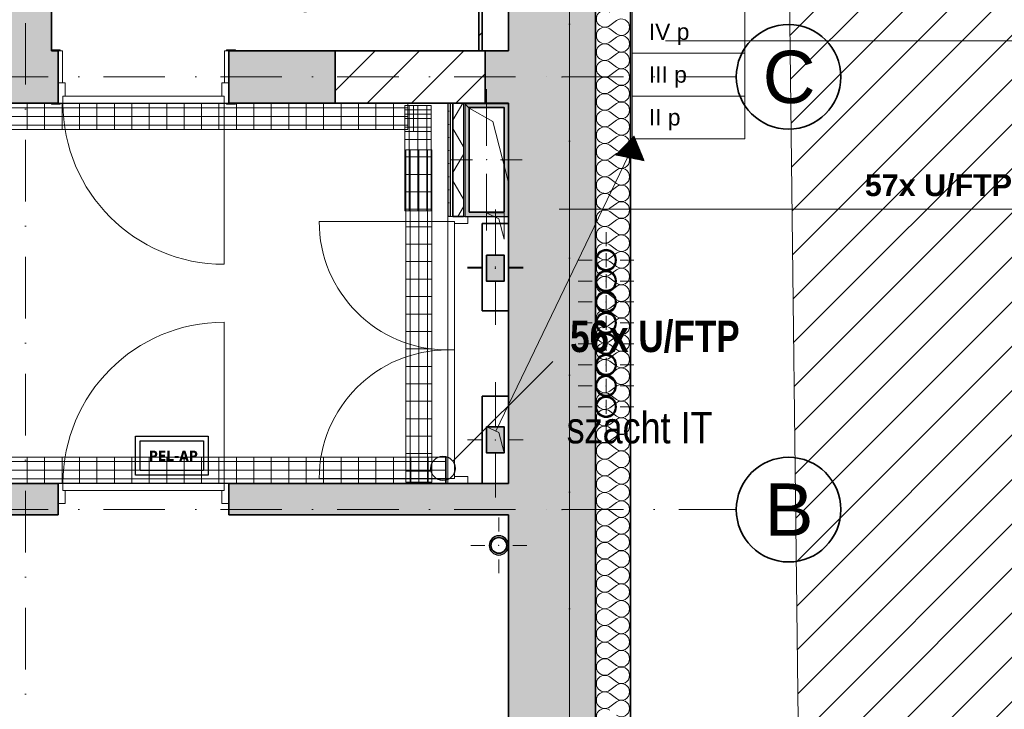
# Model space of a CAD drawing. Header units: millimetres. Extents: x 82175 to 237000, y 24756 to 471700.
# Tile 133 of 256: x 119357 to 125004, y 310335 to 314287. Entities that reach past the tile are written whole.
import ezdxf
from ezdxf.enums import TextEntityAlignment as Align
from ezdxf.lldxf.tags import DXFTag

# ---------------------------------------------------------------- set-up
doc = ezdxf.new("R2010")
doc.units = ezdxf.units.MM
doc.linetypes.add('Kropki i Kreski', pattern=[6.702778, 3.527778, -1.763889, 0, -1.411111])
for name, color, linetype in [('#EL - PELAP', 196, 'Continuous'), ('- A - ocieplenie', 8, 'Continuous'), ('- strefy pomieszczeń', 8, 'Continuous'), ('2D - Ogólne', 8, 'Continuous'), ('Drzwi Archicad', 8, 'Continuous'), ('Instalacje - Elektryczne', 1, 'Continuous'), ('Instalacje - Went_Klim', 8, 'Continuous'), ('Konstrukcja - Siatka mod', 8, 'Continuous'), ('Konstrukcja - Stropy', 8, 'Continuous'), ('Konstrukcja - Ściany działowe', 8, 'Continuous'), ('Konstrukcja - Ściany nośne wew..P', 8, 'Continuous'), ('Konstrukcja - Ściany zewnętrzne', 8, 'Continuous'), ('PIONY INST', 8, 'Continuous'), ('z JAN', 8, 'Continuous')]:
    doc.layers.add(name, color=color, linetype=linetype)
for name, color, linetype, lineweight in [('#EL-IT', 4, 'Continuous', 35), ('2DE_PRO_Cblf304L', 30, 'Continuous', 15), ('CP_DETAL', 33, 'Continuous', 9), ('elektryczne', 10, 'Continuous', 30), ('\xa0♦IT - opis', 3, 'SOLID', 30), ('\xa0♦IT_Opis', 7, 'Continuous', 20)]:
    doc.layers.add(name, color=color, linetype=linetype, lineweight=lineweight)
doc.styles.add('CP_ATTR', font='ARIAL.TTF')
doc.styles.add('MtXpl_Century Gothic22', font='ARIALN.TTF', dxfattribs={"height": 0.2})
doc.styles.add('OP_100', font='ARIALN.TTF', dxfattribs={"width": 0.8, "height": 20})
doc.styles.get("Standard").update_dxf_attribs({"font": 'arial.ttf'})
doc.styles.add('STYL_AUTOMATYCZNY_1', font='arial.ttf')
doc.styles.add('STYL_AUTOMATYCZNY_2', font='arial.ttf')
tags = doc.linetypes.add('SOLID', pattern=[10, 10, 0]).pattern_tags.tags
tags[6:7] = [DXFTag(74, 4), DXFTag(75, 0), DXFTag(340, '0'), DXFTag(46, 0.0), DXFTag(50, 0.0), DXFTag(44, 0.0), DXFTag(45, 0.0)]
tags[4:5] = [DXFTag(74, 4), DXFTag(75, 0), DXFTag(340, '0'), DXFTag(46, 0.0), DXFTag(50, 0.0), DXFTag(44, 0.0), DXFTag(45, 0.0)]
pattern_1 = [(45, (-135208.59, 595386.62), (-127.27922, 127.27922), [])]
pattern_2 = [(90, (-3e-14, 0), (-100, 6e-15), [])]

# ---------------------------------------------------------------- blocks, each defined once
blk = doc.blocks.new('*X21')
at = {"layer": '- A - ocieplenie', "linetype": 'Continuous', "lineweight": 13, "ltscale": 100}
for p, q in [((49898.5, 323784.9), (49936.6, 323813.4)), ((49898.5, 323765.8), (49936.6, 323737.3)), ((49898.5, 323689.6), (49936.6, 323718.2)), ((49898.5, 323670.6), (49936.6, 323642)), ((49898.5, 323594.4), (49936.6, 323623)), ((49898.5, 323575.4), (49936.6, 323546.8)), ((49898.5, 323499.2), (49936.6, 323527.7)), ((49898.5, 323480.1), (49936.6, 323451.5)), ((49898.5, 323403.9), (49936.6, 323432.5)), ((49898.5, 323384.9), (49936.6, 323356.3)), ((49898.5, 323308.7), (49936.6, 323337.3)), ((49898.5, 323289.6), (49936.6, 323261.1)), ((49898.5, 323213.4), (49936.6, 323242)), ((49898.5, 323194.4), (49936.6, 323165.8)), ((49898.5, 323118.2), (49936.6, 323146.8)), ((49898.5, 323099.2), (49936.6, 323070.6)), ((49898.5, 323023), (49936.6, 323051.5)), ((49898.5, 323003.9), (49936.6, 322975.4)), ((49898.5, 322927.7), (49936.6, 322956.3)), ((49898.5, 322908.7), (49936.6, 322880.1)), ((49898.5, 322832.5), (49936.6, 322861.1)), ((49898.5, 322813.4), (49936.6, 322784.9)), ((49898.5, 322737.3), (49936.6, 322765.8)), ((49898.5, 322718.2), (49936.6, 322689.6)), ((49898.5, 322642), (49936.6, 322670.6)), ((49898.5, 322623), (49936.6, 322594.4)), ((49898.5, 322546.8), (49936.6, 322575.4)), ((49898.5, 322527.7), (49936.6, 322499.2)), ((49898.5, 322451.5), (49936.6, 322480.1)), ((49898.5, 322432.5), (49936.6, 322403.9)), ((49898.5, 322356.3), (49936.6, 322384.9)), ((49898.5, 322337.3), (49936.6, 322308.7)), ((49898.5, 322261.1), (49936.6, 322289.6)), ((49898.5, 322242), (49936.6, 322213.4)), ((49898.5, 322165.8), (49936.6, 322194.4)), ((49898.5, 322146.8), (49936.6, 322118.2)), ((49898.5, 322070.6), (49936.6, 322099.2)), ((49898.5, 322051.5), (49936.6, 322023)), ((49898.5, 321975.4), (49936.6, 322003.9)), ((49898.5, 321956.3), (49936.6, 321927.7)), ((49898.5, 321880.1), (49936.6, 321908.7)), ((49898.5, 321861.1), (49936.6, 321832.5)), ((49898.5, 321784.9), (49936.6, 321813.4)), ((49898.5, 321765.8), (49936.6, 321737.3)), ((49898.5, 321689.6), (49936.6, 321718.2)), ((49898.5, 321670.6), (49936.6, 321642)), ((49898.5, 321594.4), (49936.6, 321623)), ((49898.5, 321575.4), (49936.6, 321546.8)), ((49898.5, 321499.2), (49936.6, 321527.7)), ((49898.5, 321480.1), (49936.6, 321451.5)), ((49898.5, 321403.9), (49936.6, 321432.5)), ((49898.5, 321384.9), (49936.6, 321356.3)), ((49898.5, 321308.7), (49936.6, 321337.3)), ((49898.5, 321289.6), (49936.6, 321261.1)), ((49898.5, 321213.4), (49936.6, 321242)), ((49898.5, 321194.4), (49936.6, 321165.8)), ((49898.5, 321118.2), (49936.6, 321146.8)), ((49898.5, 321099.2), (49936.6, 321070.6)), ((49898.5, 321023), (49936.6, 321051.5)), ((49898.5, 321003.9), (49936.6, 320975.4)), ((49898.5, 320927.7), (49936.6, 320956.3)), ((49898.5, 320908.7), (49936.6, 320880.1)), ((49898.5, 320832.5), (49936.6, 320861.1)), ((49898.5, 320813.4), (49936.6, 320784.9)), ((49898.5, 320737.3), (49936.6, 320765.8)), ((49898.5, 320718.2), (49936.6, 320689.6)), ((49898.5, 320642), (49936.6, 320670.6)), ((49898.5, 320623), (49936.6, 320594.4)), ((49898.5, 320546.8), (49936.6, 320575.4)), ((49898.5, 320527.7), (49936.6, 320499.2)), ((49898.5, 320451.5), (49936.6, 320480.1)), ((49898.5, 320432.5), (49936.6, 320403.9)), ((49898.5, 320356.3), (49936.6, 320384.9)), ((49898.5, 320337.3), (49936.6, 320308.7)), ((49898.5, 320261.1), (49936.6, 320289.6)), ((49898.5, 320242), (49936.6, 320213.4)), ((49898.5, 320165.8), (49936.6, 320194.4)), ((49898.5, 320146.8), (49936.6, 320118.2)), ((49898.5, 320070.6), (49936.6, 320099.2)), ((49898.5, 320051.5), (49936.6, 320023)), ((49898.5, 319975.4), (49936.6, 320003.9)), ((49898.5, 319956.3), (49936.6, 319927.7)), ((49898.5, 319880.1), (49936.6, 319908.7))]:
    blk.add_line(p, q, dxfattribs=at)
for centre, start, end in [((49869.9, 323823), 53.1301, 306.8699), ((49965.2, 323775.4), 0, 126.8699), ((49869.9, 323727.7), 53.1301, 306.8699), ((49965.2, 323775.4), 233.1301, 0), ((49965.2, 323680.1), 0, 126.8699), ((49869.9, 323632.5), 53.1301, 306.8699), ((49965.2, 323680.1), 233.1301, 0), ((49869.9, 323537.3), 53.1301, 306.8699), ((49965.2, 323584.9), 0, 126.8699), ((49965.2, 323584.9), 233.1301, 0), ((49965.2, 323489.6), 0, 126.8699), ((49869.9, 323442), 53.1301, 306.8699), ((49965.2, 323489.6), 233.1301, 0), ((49965.2, 323394.4), 0, 126.8699), ((49869.9, 323346.8), 53.1301, 306.8699), ((49965.2, 323394.4), 233.1301, 0), ((49869.9, 323251.5), 53.1301, 306.8699), ((49965.2, 323299.2), 0, 126.8699), ((49965.2, 323299.2), 233.1301, 0), ((49965.2, 323203.9), 0, 126.8699), ((49869.9, 323156.3), 53.1301, 306.8699), ((49965.2, 323203.9), 233.1301, 0), ((49965.2, 323108.7), 0, 126.8699), ((49869.9, 323061.1), 53.1301, 306.8699), ((49965.2, 323108.7), 233.1301, 0), ((49965.2, 323013.4), 0, 126.8699), ((49869.9, 322965.8), 53.1301, 306.8699), ((49965.2, 323013.4), 233.1301, 0), ((49965.2, 322918.2), 0, 126.8699), ((49869.9, 322870.6), 53.1301, 306.8699), ((49965.2, 322918.2), 233.1301, 0), ((49965.2, 322823), 0, 126.8699), ((49869.9, 322775.4), 53.1301, 306.8699), ((49965.2, 322823), 233.1301, 0), ((49965.2, 322727.7), 0, 126.8699), ((49869.9, 322680.1), 53.1301, 306.8699), ((49965.2, 322727.7), 233.1301, 0), ((49965.2, 322632.5), 0, 126.8699), ((49869.9, 322584.9), 53.1301, 306.8699), ((49965.2, 322632.5), 233.1301, 0), ((49965.2, 322537.3), 0, 126.8699), ((49869.9, 322489.6), 53.1301, 306.8699), ((49965.2, 322537.3), 233.1301, 0), ((49965.2, 322442), 0, 126.8699), ((49869.9, 322394.4), 53.1301, 306.8699), ((49965.2, 322442), 233.1301, 0), ((49965.2, 322346.8), 0, 126.8699), ((49869.9, 322299.2), 53.1301, 306.8699), ((49965.2, 322346.8), 233.1301, 0), ((49965.2, 322251.5), 0, 126.8699), ((49869.9, 322203.9), 53.1301, 306.8699), ((49965.2, 322251.5), 233.1301, 0), ((49965.2, 322156.3), 0, 126.8699), ((49869.9, 322108.7), 53.1301, 306.8699), ((49965.2, 322156.3), 233.1301, 0), ((49869.9, 322013.4), 53.1301, 306.8699), ((49965.2, 322061.1), 0, 126.8699), ((49965.2, 322061.1), 233.1301, 0), ((49965.2, 321965.8), 0, 126.8699), ((49869.9, 321918.2), 53.1301, 306.8699), ((49965.2, 321965.8), 233.1301, 0), ((49965.2, 321870.6), 0, 126.8699), ((49869.9, 321823), 53.1301, 306.8699), ((49965.2, 321870.6), 233.1301, 0), ((49869.9, 321727.7), 53.1301, 306.8699), ((49965.2, 321775.4), 0, 126.8699), ((49965.2, 321775.4), 233.1301, 0), ((49965.2, 321680.1), 0, 126.8699), ((49869.9, 321632.5), 53.1301, 306.8699), ((49965.2, 321680.1), 233.1301, 0), ((49965.2, 321584.9), 0, 126.8699), ((49869.9, 321537.3), 53.1301, 306.8699), ((49965.2, 321584.9), 233.1301, 0), ((49869.9, 321442), 53.1301, 306.8699), ((49965.2, 321489.6), 0, 126.8699), ((49965.2, 321489.6), 233.1301, 0), ((49965.2, 321394.4), 0, 126.8699), ((49869.9, 321346.8), 53.1301, 306.8699), ((49965.2, 321394.4), 233.1301, 0), ((49965.2, 321299.2), 0, 126.8699), ((49869.9, 321251.5), 53.1301, 306.8699), ((49965.2, 321299.2), 233.1301, 0), ((49965.2, 321203.9), 0, 126.8699), ((49869.9, 321156.3), 53.1301, 306.8699), ((49965.2, 321203.9), 233.1301, 0), ((49965.2, 321108.7), 0, 126.8699), ((49869.9, 321061.1), 53.1301, 306.8699), ((49965.2, 321108.7), 233.1301, 0), ((49965.2, 321013.4), 0, 126.8699), ((49869.9, 320965.8), 53.1301, 306.8699), ((49965.2, 321013.4), 233.1301, 0), ((49965.2, 320918.2), 0, 126.8699), ((49869.9, 320870.6), 53.1301, 306.8699), ((49965.2, 320918.2), 233.1301, 0), ((49965.2, 320823), 0, 126.8699), ((49869.9, 320775.4), 53.1301, 306.8699), ((49965.2, 320823), 233.1301, 0), ((49965.2, 320727.7), 0, 126.8699), ((49869.9, 320680.1), 53.1301, 306.8699), ((49965.2, 320727.7), 233.1301, 0), ((49965.2, 320632.5), 0, 126.8699), ((49869.9, 320584.9), 53.1301, 306.8699), ((49965.2, 320632.5), 233.1301, 0), ((49869.9, 320489.6), 53.1301, 306.8699), ((49965.2, 320537.3), 0, 126.8699), ((49965.2, 320537.3), 233.1301, 0), ((49965.2, 320442), 0, 126.8699), ((49869.9, 320394.4), 53.1301, 306.8699), ((49965.2, 320442), 233.1301, 0), ((49965.2, 320346.8), 0, 126.8699), ((49869.9, 320299.2), 53.1301, 306.8699), ((49965.2, 320346.8), 233.1301, 0), ((49869.9, 320203.9), 53.1301, 306.8699), ((49965.2, 320251.5), 0, 126.8699), ((49965.2, 320251.5), 233.1301, 0), ((49965.2, 320156.3), 0, 126.8699), ((49869.9, 320108.7), 53.1301, 306.8699), ((49965.2, 320156.3), 233.1301, 0), ((49965.2, 320061.1), 0, 126.8699), ((49869.9, 320013.4), 53.1301, 306.8699), ((49965.2, 320061.1), 233.1301, 0), ((49869.9, 319918.2), 53.1301, 306.8699), ((49965.2, 319965.8), 0, 126.8699), ((49965.2, 319965.8), 233.1301, 0), ((49965.2, 319870.6), 0, 126.8699), ((49869.9, 319823), 53.1301, 306.8699), ((49965.2, 319870.6), 233.1301, 0)]:
    blk.add_arc(centre, 47.6, start, end, dxfattribs=at)
blk = doc.blocks.new('16C009C')
blk.add_lwpolyline([(-39.6, -170.5), (-404.1, -170.5), (-404.1, 0), (-39.6, 0)], close=True)
at = {"insert": (-72.6, -86.7), "char_height": 60, "width": 184.866, "attachment_point": 6}
blk.add_mtext('\\fTahoma|b1|i0|c238;\\A1;PEL-AP', dxfattribs=at)
blk = doc.blocks.new('pel-ap')
at = {"layer": '#EL - PELAP', "color": 2}
blk.add_lwpolyline([(208.5, -209.4), (-209.7, -209.4), (-209.7, 14.9), (208.5, 14.9)], close=True, dxfattribs=at)
at = {"layer": '#EL - PELAP', "color": 2, "rotation": 359.9999999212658}
blk.add_blockref('16C009C', (221.2, -12), dxfattribs=at)
blk = doc.blocks.new('2dcblf_korcf105v_b150_h105_fudcsgv')
at = {"layer": 'CP_DETAL'}
h = blk.add_hatch(dxfattribs=at)
h.set_pattern_fill('_USER', color=256, scale=100, angle=90, style=0, pattern_type=0)
h.set_pattern_definition(pattern_2)
h.paths.add_polyline_path([(0, 75), (2405, 75), (2405, -75), (0, -75)])
for p, q in [((0, -75), (0, 75)), ((0, 75), (2405, 75)), ((2405, -75), (2405, 75)), ((0, -75), (2405, -75))]:
    blk.add_line(p, q)
for p, q in [((2405, 50), (0, 50)), ((0, 0), (2405, 0)), ((2405, -50), (0, -50))]:
    blk.add_line(p, q, dxfattribs=at)
at = {"linetype": 'ByBlock', "style": 'CP_ATTR', "flags": 9}
for tag in ['NAME', 'NUMBER', 'GROUP', 'ORDER-NO', 'PRODUCER', 'COUPLERS', 'MOUNTDIST', 'MOUNTINGS', 'OTHER', 'WEIGHT', 'DIVIDER', 'COVER']:
    blk.add_attdef(tag, text='', height=0.00005, dxfattribs=at).set_placement((-0.1, 0), align=Align.MIDDLE_LEFT)
blk = doc.blocks.new('2dcblcf_seg105_150kp1')
for p, q in [((0, 0), (0, 150)), ((0, 150), (150, 150)), ((150, 0), (150, 150)), ((0, 0), (150, 0))]:
    blk.add_line(p, q)
at = {"layer": 'CP_DETAL'}
for p, q in [((150, 125), (0, 125)), ((100, 0), (100, 150)), ((0, 75), (150, 75)), ((150, 25), (0, 25))]:
    blk.add_line(p, q, dxfattribs=at)
blk = doc.blocks.new('2dcblcf_seg105_150kp2')
for p, q in [((0, 0), (0, 150)), ((0, 150), (150, 150)), ((150, 0), (150, 150)), ((0, 0), (150, 0))]:
    blk.add_line(p, q)
at = {"layer": 'CP_DETAL'}
for p, q in [((150, 125), (0, 125)), ((100, 0), (100, 150)), ((0, 75), (150, 75)), ((150, 25), (0, 25))]:
    blk.add_line(p, q, dxfattribs=at)
blk = doc.blocks.new('2dcblf_korcf105_koll_b150_h105_r220_w090_l300_5pepkwh')
blk.add_blockref('2dcblcf_seg105_150kp1', (0, -75))
at = {"rotation": 90}
blk.add_blockref('2dcblcf_seg105_150kp2', (150, -75), dxfattribs=at)
at = {"linetype": 'ByBlock', "style": 'CP_ATTR', "flags": 9}
for tag in ['COUPLERS', 'NAME', 'COVER', 'DIVIDER', 'WEIGHT', 'OTHER', 'MOUNTINGS', 'MOUNTDIST', 'PRODUCER', 'ORDER-NO', 'GROUP', 'NUMBER']:
    blk.add_attdef(tag, text='', height=0.00005, dxfattribs=at).set_placement((0, 0), align=Align.MIDDLE_LEFT)
blk = doc.blocks.new('2dcblf_korcf105v_b150_h105_fuswx2')
at = {"layer": 'CP_DETAL'}
h = blk.add_hatch(dxfattribs=at)
h.set_pattern_fill('_USER', color=256, scale=100, angle=90, style=0, pattern_type=0)
h.set_pattern_definition(pattern_2)
h.paths.add_polyline_path([(0, 75), (455, 75), (455, -75), (0, -75)])
for p, q in [((0, -75), (0, 75)), ((0, 75), (455, 75)), ((455, -75), (455, 75)), ((0, -75), (455, -75))]:
    blk.add_line(p, q)
for p, q in [((455, 50), (0, 50)), ((0, 0), (455, 0)), ((455, -50), (0, -50))]:
    blk.add_line(p, q, dxfattribs=at)
at = {"linetype": 'ByBlock', "style": 'CP_ATTR', "flags": 9}
for tag in ['NAME', 'NUMBER', 'GROUP', 'ORDER-NO', 'PRODUCER', 'COUPLERS', 'MOUNTDIST', 'MOUNTINGS', 'OTHER', 'WEIGHT', 'DIVIDER', 'COVER']:
    blk.add_attdef(tag, text='', height=0.00005, dxfattribs=at).set_placement((-0.1, 0), align=Align.MIDDLE_LEFT)
blk = doc.blocks.new('2dcblf_korcf105v_b150_h105_zevr6av')
at = {"layer": 'CP_DETAL'}
h = blk.add_hatch(dxfattribs=at)
h.set_pattern_fill('_USER', color=256, scale=100, angle=90, style=0, pattern_type=0)
h.set_pattern_definition(pattern_2)
h.paths.add_polyline_path([(0, 75), (1905, 75), (1905, -75), (0, -75)])
for p, q in [((0, -75), (0, 75)), ((0, 75), (1905, 75)), ((1905, -75), (1905, 75)), ((0, -75), (1905, -75))]:
    blk.add_line(p, q)
for p, q in [((1905, 50), (0, 50)), ((0, 0), (1905, 0)), ((1905, -50), (0, -50))]:
    blk.add_line(p, q, dxfattribs=at)
at = {"linetype": 'ByBlock', "style": 'CP_ATTR', "flags": 9}
for tag in ['NAME', 'NUMBER', 'GROUP', 'ORDER-NO', 'PRODUCER', 'COUPLERS', 'MOUNTDIST', 'MOUNTINGS', 'OTHER', 'WEIGHT', 'DIVIDER', 'COVER']:
    blk.add_attdef(tag, text='', height=0.00005, dxfattribs=at).set_placement((-0.1, 0), align=Align.MIDDLE_LEFT)
blk = doc.blocks.new('2dcblf_korcf105v_b150_h105_5dp5760')
at = {"layer": 'CP_DETAL'}
h = blk.add_hatch(dxfattribs=at)
h.set_pattern_fill('_USER', color=256, scale=100, angle=90, style=0, pattern_type=0)
h.set_pattern_definition(pattern_2)
h.paths.add_polyline_path([(0, 75), (12170, 75), (12170, -75), (0, -75)])
for p, q in [((0, -75), (0, 75)), ((0, 75), (12170, 75)), ((0, -75), (12170, -75))]:
    blk.add_line(p, q)
for p, q in [((12170, 50), (0, 50)), ((0, 0), (12170, 0)), ((12170, -50), (0, -50))]:
    blk.add_line(p, q, dxfattribs=at)
at = {"linetype": 'ByBlock', "style": 'CP_ATTR', "flags": 9}
for tag in ['NAME', 'NUMBER', 'GROUP', 'ORDER-NO', 'PRODUCER', 'COUPLERS', 'MOUNTDIST', 'MOUNTINGS', 'OTHER', 'WEIGHT', 'DIVIDER', 'COVER']:
    blk.add_attdef(tag, text='', height=0.00005, dxfattribs=at).set_placement((-0.1, 0), align=Align.MIDDLE_LEFT)

msp = doc.modelspace()

# ---------------------------------------------------------------- hatches: boundary and pattern name
at = {"linetype": 'Continuous', "lineweight": 15}
h = msp.add_hatch(dxfattribs=at)
h.set_pattern_fill('Bloczki_ceramiczne_0003', color=8, style=0, pattern_type=2)
h.set_pattern_definition(pattern_1)
h.paths.add_polyline_path([(123678.8, 322263.9), (123869, 306275.6), (124009.9, 306078.5), (126631.9, 306072.5), (126631.9, 322247.6)])
at = {"layer": 'Instalacje - Went_Klim', "linetype": 'Continuous', "lineweight": 13}
h = msp.add_hatch(color=8, dxfattribs=at)
h.paths.add_polyline_path([(122660, 312908.9, 0.414214), (122720, 312848.9, 0.414214), (122780, 312908.9, 0.414214), (122720, 312968.9, 0.414214)])
h.paths.add_polyline_path([(122720, 312853.9, -1), (122720, 312963.9, -1)], flags=0)
h = msp.add_hatch(color=8, dxfattribs=at)
h.paths.add_polyline_path([(122720, 312848.9, 0.414214), (122660, 312788.9, 0.414214), (122720, 312728.9, 0.414214), (122780, 312788.9, 0.414214)])
h.paths.add_polyline_path([(122720, 312733.9, -1), (122720, 312843.9, -1)], flags=0)
h = msp.add_hatch(color=8, dxfattribs=at)
h.paths.add_polyline_path([(122720, 312728.9, 0.414214), (122660, 312668.9, 0.414214), (122720, 312608.9, 0.414214), (122780, 312668.9, 0.414214)])
h.paths.add_polyline_path([(122720, 312613.9, -1), (122720, 312723.9, -1)], flags=0)
h = msp.add_hatch(color=8, dxfattribs=at)
h.paths.add_polyline_path([(122720, 312608.9, 0.414214), (122660, 312548.9, 0.414214), (122720, 312488.9, 0.414214), (122780, 312548.9, 0.414214)])
h.paths.add_polyline_path([(122720, 312493.9, -1), (122720, 312603.9, -1)], flags=0)
h = msp.add_hatch(color=8, dxfattribs=at)
h.paths.add_polyline_path([(122720, 312488.9, 0.414214), (122660, 312428.9, 0.414214), (122720, 312368.9, 0.414214), (122780, 312428.9, 0.414214)])
h.paths.add_polyline_path([(122720, 312373.9, -1), (122720, 312483.9, -1)], flags=0)
h = msp.add_hatch(color=8, dxfattribs=at)
h.paths.add_polyline_path([(122720, 312368.3, 0.414214), (122660, 312308.3, 0.414214), (122720, 312248.3, 0.414214), (122780, 312308.3, 0.414214)])
h.paths.add_polyline_path([(122720, 312253.3, -1), (122720, 312363.3, -1)], flags=0)
h = msp.add_hatch(color=8, dxfattribs=at)
h.paths.add_polyline_path([(122720, 312248.3, 0.414214), (122660, 312188.3, 0.414214), (122720, 312128.3, 0.414214), (122780, 312188.3, 0.414214)])
h.paths.add_polyline_path([(122720, 312133.3, -1), (122720, 312243.3, -1)], flags=0)
h = msp.add_hatch(color=8, dxfattribs=at)
h.paths.add_polyline_path([(122720, 312128.3, 0.414214), (122660, 312068.3, 0.414214), (122720, 312008.3, 0.414214), (122780, 312068.3, 0.414214)])
h.paths.add_polyline_path([(122720, 312013.3, -1), (122720, 312123.3, -1)], flags=0)
at = {"layer": 'Konstrukcja - Ściany działowe', "linetype": 'Continuous', "lineweight": 13}
h = msp.add_hatch(dxfattribs=at)
h.set_pattern_fill('Bloczki_ceramiczne_0003', color=8, style=0, pattern_type=2)
h.set_pattern_definition(pattern_1)
h.paths.add_polyline_path([(122010, 314108.9), (122010, 315893.9), (121990, 315893.9), (121990, 314108.9)])
h = msp.add_hatch(dxfattribs=at)
h.set_pattern_fill('Gips_0003', color=8, style=0, pattern_type=2)
h.set_pattern_definition([(0, (-135208.59, 595386.615), (0, 75), [0, -75])])
h.paths.add_polyline_path([(121811.6, 313808.9), (121811.6, 313158.9), (121826.6, 313158.9), (121826.6, 313808.9)])
h = msp.add_hatch(dxfattribs=at)
h.set_pattern_fill('Izolacja_miękka_0003', color=8, style=0, pattern_type=2)
h.set_pattern_definition([(60, (-135208.59, 595386.62), (-129.90381, 75), []), (120, (-135208.59, 595386.62), (129.90381, 75), [])])
h.paths.add_polyline_path([(121901.6, 313808.9), (121841.6, 313808.9), (121841.6, 313158.9), (121901.6, 313158.9)])
at = {"layer": 'Konstrukcja - Ściany nośne wew..P', "linetype": 'Continuous', "lineweight": 13}
for points in [[(119240, 319058.9), (119240, 314108.9), (119540, 314108.9), (119540, 319058.9)], [(118083.2, 314108.9), (118083.2, 313808.9), (119577, 313808.9), (119577, 314108.9)], [(121166.7, 314108.9), (120557, 314108.9), (120557, 313808.9), (121166.7, 313808.9)], [(122160, 313808.9), (122160, 314108.9), (122026.7, 314108.9), (122026.7, 313808.9)], [(117080, 311448.9), (119577, 311448.9), (119577, 311628.9), (117080, 311628.9)], [(120557, 311628.9), (120557, 311448.9), (122160, 311448.9), (122160, 311628.9)]]:
    msp.add_hatch(color=8, dxfattribs=at).paths.add_polyline_path(points)
h = msp.add_hatch(dxfattribs=at)
h.set_pattern_fill('Bloczki_ceramiczne_0003', color=8, style=0, pattern_type=2)
h.set_pattern_definition(pattern_1)
h.paths.add_polyline_path([(121166.7, 314108.9), (121166.7, 313808.9), (122026.7, 313808.9), (122026.7, 314108.9)])
at = {"layer": 'Konstrukcja - Ściany zewnętrzne', "linetype": 'Continuous', "lineweight": 13}
msp.add_hatch(color=8, dxfattribs=at).paths.add_polyline_path([(122660, 306578.9), (122660, 319058.9), (122160, 319058.9), (122160, 306578.9)])
at = {"layer": 'PIONY INST', "linetype": 'Continuous', "lineweight": 13}
h = msp.add_hatch(color=8, dxfattribs=at)
h.paths.add_polyline_path([(121909.8, 313158.9), (122159.8, 313158.9), (122159.8, 313808.9), (121909.8, 313808.9)])
h.paths.add_polyline_path([(121934.8, 313183.9), (121934.8, 313783.9), (122134.8, 313783.9), (122134.8, 313183.9)], flags=0)
at = {"layer": 'PIONY INST', "linetype": 'Continuous', "lineweight": 25}
for points in [[(122035, 312937.5), (122035, 312787.5), (122135, 312787.5), (122135, 312937.5)], [(122035, 311953.9), (122035, 311803.9), (122135, 311803.9), (122135, 311953.9)]]:
    msp.add_hatch(color=8, dxfattribs=at).paths.add_polyline_path(points)
at = {"layer": 'PIONY INST', "linetype": 'Continuous', "lineweight": 13}
h = msp.add_hatch(color=8, dxfattribs=at)
h.paths.add_polyline_path([(122050, 311273.9, 0.414214), (122105, 311218.9, 0.414214), (122160, 311273.9, 0.414214), (122105, 311328.9, 0.414214)])
h.paths.add_polyline_path([(122105, 311228.9, -1), (122105, 311318.9, -1)], flags=0)
at = {"layer": '\xa0♦IT_Opis'}
h = msp.add_hatch(dxfattribs=at)
h.set_pattern_fill('ANSI31', color=6, scale=6.25, angle=300.4925, style=0)
h.set_pattern_definition([(345.492463, (30951.2535, 230941.27925), (0.195708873, 0.756339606), [])])
h.paths.add_polyline_path([(122939.4, 313478.3), (122775.2, 313510.8), (122880.7, 313620.5)])

# ---------------------------------------------------------------- linework, layer by layer
at = {"layer": '- A - ocieplenie', "color": 8, "linetype": 'Continuous', "lineweight": 35, "ltscale": 100, "flags": 128}
for points in [[(122660, 319358.9), (122660, 306578.9)], [(122860, 306778.9), (122860, 319358.9)]]:
    msp.add_lwpolyline(points, dxfattribs=at)
at = {"color": 8, "linetype": 'Continuous', "lineweight": 13, "ltscale": 100, "flags": 128}
msp.add_lwpolyline([(123678.8, 322263.9), (123869, 306275.6), (124009.9, 306078.5), (126631.9, 306072.5), (126631.9, 322247.6)], close=True, dxfattribs=at)
at = {"color": 8, "linetype": 'Continuous', "lineweight": 35, "ltscale": 100, "flags": 128}
for points in [[(122026.7, 314108.9), (121166.7, 314108.9)], [(121166.7, 313808.9), (122026.7, 313808.9)]]:
    msp.add_lwpolyline(points, dxfattribs=at)
at = {"layer": '2D - Ogólne', "color": 8, "linetype": 'Continuous', "lineweight": 13, "ltscale": 100}
msp.add_line((125293.5, 314165.2), (123060, 314165.2), dxfattribs=at)
at = {"layer": 'Drzwi Archicad', "color": 8, "linetype": 'Continuous', "lineweight": 13, "ltscale": 100}
for p, q in [((119590, 314114.9), (119540, 314114.9)), ((119540, 314114.9), (119540, 314108.9)), ((119540, 314108.9), (119590, 314108.9)), ((119602, 314108.9), (119577, 314108.9)), ((119577, 314108.9), (119577, 313923.9)), ((119590, 314108.9), (119590, 314114.9)), ((119602, 313923.9), (119602, 314108.9)), ((120557, 314108.9), (120532, 314108.9)), ((120532, 314108.9), (120532, 313923.9)), ((120594, 314114.9), (120544, 314114.9)), ((120544, 314114.9), (120544, 314108.9)), ((120544, 314108.9), (120594, 314108.9)), ((120557, 313923.9), (120557, 314108.9)), ((120594, 314108.9), (120594, 314114.9)), ((119577, 313923.9), (119602, 313923.9)), ((119577, 313808.9), (119577, 313923.9)), ((119577, 313923.9), (119617, 313923.9)), ((119617, 313923.9), (119617, 313848.9)), ((120517, 313848.9), (120517, 313923.9)), ((120517, 313923.9), (120557, 313923.9)), ((120532, 313923.9), (120557, 313923.9)), ((120557, 313923.9), (120557, 313808.9)), ((119617, 313848.9), (119605, 313848.9)), ((119605, 313848.9), (119605, 313808.9)), ((120529, 313848.9), (119605, 313848.9)), ((119605, 313848.9), (119605, 313808.9)), ((120529, 313848.9), (120517, 313848.9)), ((120529, 313808.9), (120529, 313848.9)), ((120529, 313808.9), (120529, 313848.9)), ((119590, 313808.9), (119540, 313808.9)), ((119540, 313808.9), (119540, 313802.9)), ((119540, 313802.9), (119590, 313802.9)), ((119605, 313808.9), (119577, 313808.9)), ((119590, 313802.9), (119590, 313808.9)), ((119605, 313808.9), (120529, 313808.9)), ((120529, 313808.9), (120529, 312884.9)), ((120557, 313808.9), (120529, 313808.9)), ((120594, 313808.9), (120544, 313808.9)), ((120544, 313808.9), (120544, 313802.9)), ((120544, 313802.9), (120594, 313802.9)), ((120594, 313802.9), (120594, 313808.9)), ((121811.6, 313130.9), (121811.6, 313158.9)), ((121811.6, 313158.9), (121926.6, 313158.9)), ((121811.6, 313158.9), (121826.6, 313158.9)), ((121811.6, 313158.9), (121826.6, 313158.9)), ((121826.6, 313158.9), (121841.6, 313158.9)), ((121826.6, 313158.9), (121841.6, 313158.9)), ((121926.6, 313158.9), (121926.6, 313118.9)), ((121811.6, 313130.9), (121074.6, 313130.9)), ((121851.6, 313130.9), (121811.6, 313130.9)), ((121811.6, 312393.9), (121811.6, 313130.9)), ((121811.6, 313130.9), (121851.6, 313130.9)), ((121851.6, 313118.9), (121851.6, 313130.9)), ((121851.6, 313130.9), (121851.6, 312393.9)), ((121926.6, 313118.9), (121851.6, 313118.9)), ((120529, 311628.9), (120529, 312552.9)), ((121811.6, 312393.9), (121811.6, 311656.9)), ((121851.6, 312393.9), (121811.6, 312393.9)), ((121851.6, 312393.9), (121811.6, 312393.9)), ((121851.6, 311656.9), (121851.6, 312393.9)), ((121851.6, 311656.9), (121851.6, 311668.9)), ((121851.6, 311668.9), (121926.6, 311668.9)), ((121926.6, 311668.9), (121926.6, 311628.9)), ((119605, 311628.9), (119577, 311628.9)), ((119577, 311628.9), (119577, 311513.9)), ((119605, 311588.9), (119605, 311628.9)), ((119605, 311628.9), (120529, 311628.9)), ((119605, 311588.9), (119605, 311628.9)), ((120557, 311628.9), (120529, 311628.9)), ((120529, 311628.9), (120529, 311588.9)), ((120529, 311628.9), (120529, 311588.9)), ((120557, 311513.9), (120557, 311628.9)), ((121811.6, 311656.9), (121074.6, 311656.9)), ((121811.6, 311628.9), (121811.6, 311656.9)), ((121811.6, 311656.9), (121851.6, 311656.9)), ((121811.6, 311656.9), (121851.6, 311656.9)), ((121926.6, 311628.9), (121811.6, 311628.9)), ((121811.6, 311628.9), (121826.6, 311628.9)), ((121811.6, 311628.9), (121826.6, 311628.9)), ((121826.6, 311628.9), (121841.6, 311628.9)), ((121826.6, 311628.9), (121841.6, 311628.9)), ((119617, 311588.9), (119605, 311588.9)), ((120529, 311588.9), (119605, 311588.9)), ((119617, 311513.9), (119617, 311588.9)), ((120529, 311588.9), (120517, 311588.9)), ((120517, 311588.9), (120517, 311513.9)), ((119577, 311513.9), (119617, 311513.9)), ((120517, 311513.9), (120557, 311513.9))]:
    msp.add_line(p, q, dxfattribs=at)
at = {"layer": 'Drzwi Archicad', "color": 8, "linetype": 'Continuous', "lineweight": 35, "ltscale": 100}
for p, q in [((119577, 314108.9), (119540, 314108.9)), ((119577, 314108.9), (119540, 314108.9)), ((119577, 313923.9), (119577, 314108.9)), ((119577, 313923.9), (119577, 314108.9)), ((120557, 313923.9), (120557, 314108.9)), ((120557, 313923.9), (120557, 314108.9)), ((120557, 314108.9), (120594, 314108.9)), ((120557, 314108.9), (120594, 314108.9)), ((119577, 313808.9), (119577, 313923.9)), ((119577, 313808.9), (119577, 313923.9)), ((120557, 313808.9), (120557, 313923.9)), ((120557, 313808.9), (120557, 313923.9)), ((119577, 313808.9), (119540, 313808.9)), ((119577, 313808.9), (119540, 313808.9)), ((120557, 313808.9), (120594, 313808.9)), ((120557, 313808.9), (120594, 313808.9)), ((121841.6, 313158.9), (121901.6, 313158.9)), ((121841.6, 313158.9), (121901.6, 313158.9)), ((119577, 311628.9), (119577, 311513.9)), ((119577, 311628.9), (119577, 311513.9)), ((120557, 311628.9), (120557, 311513.9)), ((120557, 311628.9), (120557, 311513.9)), ((121841.6, 311628.9), (121901.6, 311628.9)), ((121841.6, 311628.9), (121901.6, 311628.9)), ((119577, 311513.9), (119577, 311448.9)), ((120557, 311513.9), (120557, 311448.9))]:
    msp.add_line(p, q, dxfattribs=at)
at = {"layer": 'Drzwi Archicad', "color": 8, "linetype": 'Continuous', "lineweight": 13, "ltscale": 100}
for centre, radius, start, end in [((120529, 313808.9), 924, 180, 270), ((121811.6, 313130.9), 737, 180, 270), ((120529, 311628.9), 924, 90, 180), ((121811.6, 311656.9), 737, 90, 180)]:
    msp.add_arc(centre, radius, start, end, dxfattribs=at)
at = {"layer": 'Instalacje - Elektryczne', "color": 8, "linetype": 'Continuous', "lineweight": 0, "ltscale": 100}
for p, q in [((122085, 312948.9), (122085, 313198.9)), ((122005, 312868.9), (121925, 312868.9)), ((122165, 312868.9), (122245, 312868.9)), ((122085, 312788.9), (122085, 312538.9)), ((122085, 311958.9), (122085, 312208.9)), ((122005, 311878.9), (121925, 311878.9)), ((122165, 311878.9), (122245, 311878.9)), ((122085, 311798.9), (122085, 311548.9))]:
    msp.add_line(p, q, dxfattribs=at)
at = {"layer": 'Instalacje - Elektryczne', "linetype": 'Continuous', "lineweight": 0, "ltscale": 100}
for p, q in [((122085, 312948.9), (122085, 313198.9)), ((122005, 312868.9), (121925, 312868.9)), ((122165, 312868.9), (122245, 312868.9)), ((122085, 312788.9), (122085, 312538.9)), ((122085, 311958.9), (122085, 312208.9)), ((122005, 311878.9), (121925, 311878.9)), ((122165, 311878.9), (122245, 311878.9)), ((122085, 311798.9), (122085, 311548.9))]:
    msp.add_line(p, q, dxfattribs=at)
at = {"layer": 'Instalacje - Elektryczne', "color": 8, "linetype": 'Continuous', "lineweight": 35, "ltscale": 100, "flags": 128}
for points in [[(122010, 313118.9), (122010, 312618.9), (122160, 312618.9), (122160, 313118.9)], [(122010, 312128.9), (122010, 311628.9), (122160, 311628.9), (122160, 312128.9)]]:
    msp.add_lwpolyline(points, close=True, dxfattribs=at)
at = {"layer": 'Instalacje - Elektryczne', "linetype": 'Continuous', "lineweight": 35, "ltscale": 100, "flags": 128}
for points in [[(122010, 313118.9), (122010, 312618.9), (122160, 312618.9), (122160, 313118.9)], [(122010, 312128.9), (122010, 311628.9), (122160, 311628.9), (122160, 312128.9)]]:
    msp.add_lwpolyline(points, close=True, dxfattribs=at)
at = {"layer": 'Instalacje - Elektryczne', "color": 8, "linetype": 'Continuous', "lineweight": 0, "ltscale": 100}
for p in [(122085, 312868.9), (122085, 311878.9)]:
    msp.add_point(p, dxfattribs=at)
at = {"layer": 'Instalacje - Elektryczne', "linetype": 'Continuous', "lineweight": 0, "ltscale": 100}
for p in [(122085, 312868.9), (122085, 311878.9)]:
    msp.add_point(p, dxfattribs=at)
at = {"layer": 'Instalacje - Went_Klim', "color": 8, "linetype": 'Continuous', "lineweight": 0, "ltscale": 100}
for p, q in [((122720, 312988.9), (122720, 313068.9)), ((122640, 312908.9), (122560, 312908.9)), ((122720, 312868.9), (122720, 312948.9)), ((122800, 312908.9), (122880, 312908.9)), ((122720, 312748.9), (122720, 312828.9)), ((122720, 312828.9), (122720, 312748.9)), ((122640, 312788.9), (122560, 312788.9)), ((122800, 312788.9), (122880, 312788.9)), ((122720, 312628.9), (122720, 312708.9)), ((122720, 312708.9), (122720, 312628.9)), ((122640, 312668.9), (122560, 312668.9)), ((122800, 312668.9), (122880, 312668.9)), ((122720, 312508.9), (122720, 312588.9)), ((122720, 312588.9), (122720, 312508.9)), ((122640, 312548.9), (122560, 312548.9)), ((122800, 312548.9), (122880, 312548.9)), ((122720, 312468.9), (122720, 312388.9)), ((122720, 312388.3), (122720, 312468.3)), ((122640, 312428.9), (122560, 312428.9)), ((122800, 312428.9), (122880, 312428.9)), ((122720, 312348.9), (122720, 312268.9)), ((122720, 312268.3), (122720, 312348.3)), ((122640, 312308.3), (122560, 312308.3)), ((122800, 312308.3), (122880, 312308.3)), ((122640, 312188.3), (122560, 312188.3)), ((122720, 312228.3), (122720, 312148.3)), ((122720, 312148.3), (122720, 312228.3)), ((122800, 312188.3), (122880, 312188.3)), ((122640, 312068.3), (122560, 312068.3)), ((122720, 312108.3), (122720, 312028.3)), ((122800, 312068.3), (122880, 312068.3)), ((122720, 311988.3), (122720, 311908.3))]:
    msp.add_line(p, q, dxfattribs=at)
at = {"layer": 'Instalacje - Went_Klim', "color": 8, "linetype": 'Continuous', "lineweight": 25, "ltscale": 100, "flags": 128}
for points in [[(122660, 312908.9, 0.414214), (122720, 312848.9, 0.414214), (122780, 312908.9, 0.414214), (122720, 312968.9, 0.414214)], [(122720, 312848.9, 0.414214), (122660, 312788.9, 0.414214), (122720, 312728.9, 0.414214), (122780, 312788.9, 0.414214)], [(122720, 312728.9, 0.414214), (122660, 312668.9, 0.414214), (122720, 312608.9, 0.414214), (122780, 312668.9, 0.414214)], [(122720, 312608.9, 0.414214), (122660, 312548.9, 0.414214), (122720, 312488.9, 0.414214), (122780, 312548.9, 0.414214)], [(122720, 312488.9, 0.414214), (122660, 312428.9, 0.414214), (122720, 312368.9, 0.414214), (122780, 312428.9, 0.414214)], [(122720, 312368.3, 0.414214), (122660, 312308.3, 0.414214), (122720, 312248.3, 0.414214), (122780, 312308.3, 0.414214)], [(122720, 312248.3, 0.414214), (122660, 312188.3, 0.414214), (122720, 312128.3, 0.414214), (122780, 312188.3, 0.414214)], [(122720, 312128.3, 0.414214), (122660, 312068.3, 0.414214), (122720, 312008.3, 0.414214), (122780, 312068.3, 0.414214)]]:
    msp.add_lwpolyline(points, format="xyb", close=True, dxfattribs=at)
at = {"layer": 'Instalacje - Went_Klim', "color": 8, "linetype": 'Continuous', "lineweight": 35, "ltscale": 100, "flags": 128}
for points in [[(122720, 312853.9, -1), (122720, 312963.9, -1)], [(122720, 312733.9, -1), (122720, 312843.9, -1)], [(122720, 312613.9, -1), (122720, 312723.9, -1)], [(122720, 312493.9, -1), (122720, 312603.9, -1)], [(122720, 312373.9, -1), (122720, 312483.9, -1)], [(122720, 312253.3, -1), (122720, 312363.3, -1)], [(122720, 312133.3, -1), (122720, 312243.3, -1)], [(122720, 312013.3, -1), (122720, 312123.3, -1)]]:
    msp.add_lwpolyline(points, format="xyb", close=True, dxfattribs=at)
at = {"layer": 'Instalacje - Went_Klim', "color": 8, "linetype": 'Continuous', "lineweight": 0, "ltscale": 100}
for p in [(122720, 312908.9), (122720, 312788.9), (122720, 312668.9), (122720, 312548.9), (122720, 312428.9), (122720, 312308.3), (122720, 312188.3), (122720, 312068.3)]:
    msp.add_point(p, dxfattribs=at)
at = {"layer": 'Konstrukcja - Siatka mod', "color": 8, "linetype": 'Kropki i Kreski', "lineweight": 13, "ltscale": 100}
for p, q in [((119390, 305200), (119390, 322164.8)), ((122510, 322164.8), (122510, 305200)), ((93022.5, 313958.9), (122467, 313958.9)), ((122467, 313958.9), (123467, 313958.9)), ((93022.5, 311478.9), (122467, 311478.9)), ((122467, 311478.9), (123467, 311478.9))]:
    msp.add_line(p, q, dxfattribs=at)
at = {"layer": 'Konstrukcja - Siatka mod', "color": 8, "linetype": 'Continuous', "lineweight": 35, "ltscale": 100}
for centre in [(123767, 313958.9), (123767, 311478.9)]:
    msp.add_circle(centre, 300, dxfattribs=at)
at = {"layer": 'Konstrukcja - Siatka mod', "color": 8, "linetype": 'Kropki i Kreski', "lineweight": 13, "ltscale": 100}
for p in [(122467, 313958.9), (122467, 313958.9), (122467, 311478.9), (122467, 311478.9)]:
    msp.add_point(p, dxfattribs=at)
at = {"layer": 'Konstrukcja - Stropy', "color": 8, "linetype": 'Continuous', "lineweight": 13, "ltscale": 100, "flags": 128}
msp.add_lwpolyline([(122510, 319058.9), (95470, 319058.9), (95470, 306578.9), (107140, 306578.9), (107140, 311628.9), (110440, 311628.9), (110440, 306578.9), (122510, 306578.9)], close=True, dxfattribs=at)
at = {"layer": 'Konstrukcja - Ściany działowe', "color": 8, "linetype": 'Continuous', "lineweight": 25, "ltscale": 100}
msp.add_line((121826.6, 313808.9), (121826.6, 313158.9), dxfattribs=at)
at = {"layer": 'Konstrukcja - Ściany działowe', "color": 8, "linetype": 'Continuous', "lineweight": 35, "ltscale": 100}
for p, q in [((121841.6, 313808.9), (121841.6, 313158.9)), ((121841.6, 313158.9), (121901.6, 313158.9)), ((121841.6, 311628.9), (121901.6, 311628.9))]:
    msp.add_line(p, q, dxfattribs=at)
at = {"layer": 'Konstrukcja - Ściany działowe', "color": 8, "linetype": 'Continuous', "lineweight": 13, "ltscale": 100}
for p, q in [((121811.6, 313158.9), (121826.6, 313158.9)), ((121826.6, 313158.9), (121841.6, 313158.9)), ((121811.6, 311628.9), (121826.6, 311628.9)), ((121826.6, 311628.9), (121841.6, 311628.9))]:
    msp.add_line(p, q, dxfattribs=at)
at = {"layer": 'Konstrukcja - Ściany działowe', "color": 8, "linetype": 'Continuous', "lineweight": 35, "ltscale": 100, "flags": 128}
for points in [[(121990, 315893.9), (121990, 314108.9)], [(122010, 314108.9), (122010, 315893.9)], [(121841.6, 313808.9), (121901.6, 313808.9)]]:
    msp.add_lwpolyline(points, dxfattribs=at)
at = {"layer": 'Konstrukcja - Ściany działowe', "color": 8, "linetype": 'Continuous', "lineweight": 25, "ltscale": 100, "flags": 128}
msp.add_lwpolyline([(121811.6, 313808.9), (121811.6, 313158.9)], dxfattribs=at)
at = {"layer": 'Konstrukcja - Ściany działowe', "color": 8, "linetype": 'Continuous', "lineweight": 13, "ltscale": 100, "flags": 128}
for points in [[(121811.6, 313808.9), (121826.6, 313808.9)], [(121826.6, 313808.9), (121841.6, 313808.9)], [(121901.6, 313158.9), (121901.6, 313808.9)]]:
    msp.add_lwpolyline(points, dxfattribs=at)
at = {"layer": 'Konstrukcja - Ściany nośne wew..P', "color": 8, "linetype": 'Continuous', "lineweight": 35, "ltscale": 100}
for p, q in [((119577, 314108.9), (119540, 314108.9)), ((119577, 313923.9), (119577, 314108.9)), ((120557, 314108.9), (120594, 314108.9)), ((120557, 313923.9), (120557, 314108.9)), ((121166.7, 314108.9), (121166.7, 313808.9)), ((122026.7, 314108.9), (122026.7, 313808.9)), ((119577, 313808.9), (119577, 313923.9)), ((120557, 313808.9), (120557, 313923.9)), ((119577, 313808.9), (119540, 313808.9)), ((120557, 313808.9), (120594, 313808.9)), ((119577, 311628.9), (119577, 311513.9)), ((120557, 311628.9), (120557, 311513.9)), ((119577, 311513.9), (119577, 311448.9)), ((120557, 311513.9), (120557, 311448.9))]:
    msp.add_line(p, q, dxfattribs=at)
at = {"layer": 'Konstrukcja - Ściany nośne wew..P', "color": 8, "linetype": 'Continuous', "lineweight": 35, "ltscale": 100, "flags": 128}
for points in [[(119540, 314108.9), (119540, 319058.9)], [(119577, 314108.9), (119540, 314108.9)], [(121166.7, 314108.9), (120557, 314108.9)], [(122160, 314108.9), (122026.7, 314108.9)], [(118083.2, 313808.9), (119577, 313808.9)], [(120557, 313808.9), (121166.7, 313808.9)], [(122026.7, 313808.9), (122160, 313808.9)], [(119577, 311628.9), (117080, 311628.9)], [(122160, 311628.9), (120557, 311628.9)], [(117080, 311448.9), (119577, 311448.9)], [(120557, 311448.9), (122160, 311448.9)]]:
    msp.add_lwpolyline(points, dxfattribs=at)
at = {"layer": 'Konstrukcja - Ściany zewnętrzne', "color": 8, "linetype": 'Continuous', "lineweight": 35, "ltscale": 100, "flags": 128}
for points in [[(122660, 306278.9), (122660, 319358.9)], [(122160, 319058.9), (122160, 314108.9)], [(122160, 313808.9), (122160, 311628.9)], [(122160, 311448.9), (122160, 306578.9)]]:
    msp.add_lwpolyline(points, dxfattribs=at)
at = {"layer": 'PIONY INST', "color": 8, "linetype": 'Continuous', "lineweight": 0, "ltscale": 100}
for p, q in [((122034.8, 313563.9), (122034.8, 313888.9)), ((121954.8, 313483.9), (121829.8, 313483.9)), ((122114.8, 313483.9), (122239.8, 313483.9)), ((122034.8, 313403.9), (122034.8, 313078.9)), ((122085, 312942.5), (122085, 313022.5)), ((122005, 312862.5), (121925, 312862.5)), ((122165, 312862.5), (122245, 312862.5)), ((122085, 312782.5), (122085, 312702.5)), ((122085, 311958.9), (122085, 312038.9)), ((122005, 311878.9), (121925, 311878.9)), ((122165, 311878.9), (122245, 311878.9)), ((122085, 311798.9), (122085, 311718.9)), ((122105, 311353.9), (122105, 311433.9)), ((122025, 311273.9), (121945, 311273.9)), ((122185, 311273.9), (122265, 311273.9)), ((122105, 311193.9), (122105, 311113.9))]:
    msp.add_line(p, q, dxfattribs=at)
at = {"layer": 'PIONY INST', "color": 8, "linetype": 'Continuous', "lineweight": 25, "ltscale": 100, "flags": 128}
msp.add_lwpolyline([(121909.8, 313808.9), (121909.8, 313158.9), (122159.8, 313158.9), (122159.8, 313808.9)], dxfattribs=at)
at = {"layer": 'PIONY INST', "color": 8, "linetype": 'Continuous', "lineweight": 35, "ltscale": 100, "flags": 128}
for points in [[(121934.8, 313183.9), (121934.8, 313783.9), (122134.8, 313783.9), (122134.8, 313183.9)], [(122035, 312937.5), (122035, 312787.5), (122135, 312787.5), (122135, 312937.5)], [(122035, 311953.9), (122035, 311803.9), (122135, 311803.9), (122135, 311953.9)]]:
    msp.add_lwpolyline(points, close=True, dxfattribs=at)
at = {"layer": 'PIONY INST', "color": 8, "linetype": 'Continuous', "lineweight": 25, "ltscale": 100, "flags": 128}
msp.add_lwpolyline([(122050, 311273.9, 0.414214), (122105, 311218.9, 0.414214), (122160, 311273.9, 0.414214), (122105, 311328.9, 0.414214)], format="xyb", close=True, dxfattribs=at)
at = {"layer": 'PIONY INST', "color": 8, "linetype": 'Continuous', "lineweight": 35, "ltscale": 100, "flags": 128}
msp.add_lwpolyline([(122105, 311228.9, -1), (122105, 311318.9, -1)], format="xyb", close=True, dxfattribs=at)
at = {"layer": 'PIONY INST', "color": 8, "linetype": 'Continuous', "lineweight": 0, "ltscale": 100}
for p in [(122034.8, 313483.9), (122085, 312862.5), (122085, 311878.9), (122105, 311273.9)]:
    msp.add_point(p, dxfattribs=at)
at = {"layer": 'z JAN', "color": 8, "linetype": 'Continuous', "lineweight": 13, "ltscale": 100, "flags": 128}
for points in [[(121934.8, 313778.9), (122069.8, 313703.4), (122159.8, 313353.9), (122159.8, 313803.9), (121909.8, 313803.9)], [(122135, 313178.9), (122035, 313178.9), (122105, 313145.4), (122135, 313028.9)], [(122135, 311953.9), (122035, 311953.9), (122105, 311920.4), (122135, 311803.9)]]:
    msp.add_lwpolyline(points, close=True, dxfattribs=at)
at = {"layer": '\xa0♦IT - opis', "color": 7, "linetype": 'Continuous', "lineweight": 0}
msp.add_line((122415.4, 312327.1), (121841.4, 311756.6), dxfattribs=at)
at = {"layer": '\xa0♦IT - opis', "color": 7}
msp.add_circle((121784.7, 311715.5), 70, dxfattribs=at)
at = {"layer": '\xa0♦IT_Opis', "color": 6}
for p, q in [((122869.8, 313603.8), (122869.8, 314339.4)), ((123516.5, 313603.8), (123516.5, 314339.4)), ((123516.5, 314094.2), (122869.8, 314094.2)), ((123516.5, 313849), (122869.8, 313849)), ((123516.5, 313603.8), (122869.8, 313603.8)), ((122849.1, 313508.5), (122087.2, 311928.9))]:
    msp.add_line(p, q, dxfattribs=at)
at = {"layer": '\xa0♦IT_Opis', "color": 6, "linetype": 'Continuous'}
msp.add_line((122451.8, 313201), (125574.8, 313201), dxfattribs=at)

# ---------------------------------------------------------------- block references
at = {"layer": '#EL-IT', "rotation": 360}
msp.add_blockref('pel-ap', (120230.1, 311885.7), dxfattribs=at)
at = {"color": 8, "linetype": 'Continuous', "lineweight": 20, "ltscale": 100}
msp.add_blockref('*X21', (72842.4, -9531.6), dxfattribs=at)
at = {"layer": '2DE_PRO_Cblf304L'}
for name, p, rotation in [('2dcblf_korcf105v_b150_h105_fudcsgv', (121582.7, 313731.5), 180), ('2dcblf_korcf105_koll_b150_h105_r220_w090_l300_5pepkwh', (121641.3, 313645.6), 90), ('2dcblf_korcf105v_b150_h105_fuswx2', (121641.3, 313190.6), 90), ('2dcblf_korcf105v_b150_h105_zevr6av', (121646.5, 311635.6), 90), ('2dcblf_korcf105v_b150_h105_5dp5760', (121803.3, 311705.4), 180)]:
    msp.add_blockref(name, p, dxfattribs=dict(at, rotation=rotation))

# ---------------------------------------------------------------- texts
at = {"layer": '- strefy pomieszczeń', "color": 8, "linetype": 'Continuous', "lineweight": 13, "char_height": 200, "attachment_point": 1}
for s, insert, style in [('\\A1;{\\pql;\\pt0,100;\\fArial|b1|i0|c238|p0;\\W1.000000;WC M\\fArial|b1|i0|c238|p0;\\W1.000000;\\A1{\\H.66x;\\S^  ;}\\fArial|b1|i0|c238|p0;\\W1.000000;\\fArial|b1|i0|c238|p0;\\W1.000000;\\A1{\\H.66x;\\S^  ;}}', (120650, 314941.7), 'STYL_AUTOMATYCZNY_2'), ('\\A1;{\\pql;\\pt0,100;\\fArial|b0|i0|c238|p0;\\W1.000000;12,13\\fArial|b0|i0|c238|p0;\\W1.000000;\\A1{\\H.66x;\\S^  ;}\\fArial|b0|i0|c238|p0;\\W1.000000; m\\fArial|b0|i0|c238|p0;\\W1.000000;\\A1{\\H.66x;\\S2^  ;}}', (120650, 314624.6), 'STYL_AUTOMATYCZNY_1')]:
    msp.add_mtext(s, dxfattribs=dict(at, insert=insert, style=style))
at = {"layer": 'elektryczne', "linetype": 'Continuous', "style": 'MtXpl_Century Gothic22'}
msp.add_text('szacht IT', height=180, dxfattribs=at).set_placement((122494.1, 311858.6))
at = {"layer": 'Konstrukcja - Siatka mod', "color": 8, "linetype": 'Continuous', "lineweight": 13, "char_height": 300, "attachment_point": 1, "style": 'STYL_AUTOMATYCZNY_1'}
for s, insert in [('\\A1;{\\pql;\\pt0;\\fArial|b0|i0|c238|p0;\\W1.000000;C}', (123618.5, 314108.9)), ('\\A1;{\\pql;\\pt0;\\fArial|b0|i0|c238|p0;\\W1.000000;B}', (123629.8, 311628.9))]:
    msp.add_mtext(s, dxfattribs=dict(at, insert=insert))
at = {"layer": '\xa0♦IT - opis', "insert": (122513.6, 312861.8), "char_height": 180, "width": 3733.991, "attachment_point": 1, "style": 'OP_100'}
msp.add_mtext('\\C7;\\fArial|b1|i0|c238|p34;\\P56x U/FTP\\P\\P', dxfattribs=at)
at = {"layer": '\xa0♦IT_Opis', "ltscale": 0.7, "char_height": 93.75, "width": 36975, "attachment_point": 4}
for s, insert in [('IV p', (122965.1, 314203.6)), ('III p', (122965.1, 313958.4)), ('II p', (122965.1, 313713.1))]:
    msp.add_mtext(s, dxfattribs=dict(at, insert=insert))
at = {"layer": '\xa0♦IT_Opis', "insert": (124204.2, 313817.5), "char_height": 125, "width": 1564.328, "attachment_point": 1}
msp.add_mtext('\\C7;\\P\\P{\\fArial|b1|i0|c238|p34;57x U/FTP}\\P', dxfattribs=at)

doc.saveas('drawing.dxf')
